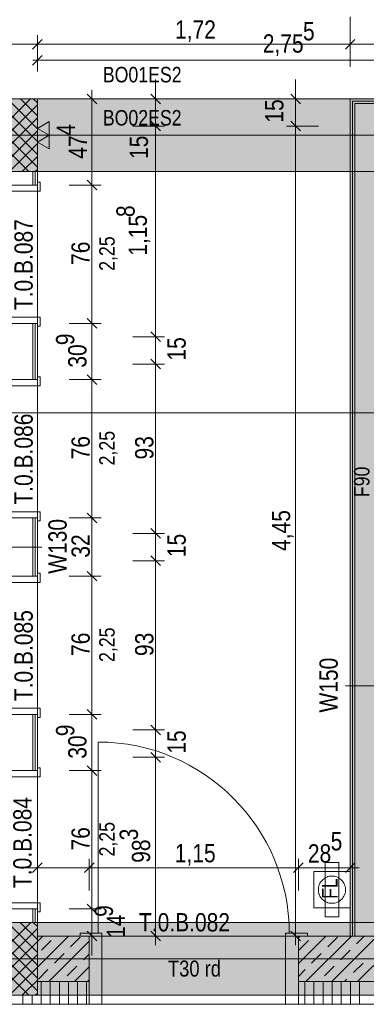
# Model space of a CAD drawing. Extents: x -720 to 300, y 62 to 1162.
# Tile 103 of 256: x -303 to -265, y 770 to 878. Entities that reach past the tile are written whole.
import ezdxf
from ezdxf.lldxf.tags import DXFTag

# ---------------------------------------------------------------- set-up
doc = ezdxf.new("R2010")
doc.units = 0
doc.layers.get('0').update_dxf_attribs({"lineweight": 13})
for name, color, linetype, lineweight, true_color in [('--Bem innen', 9, 'Continuous', 13, 0x808080), ('00 -Bauelemente -Dämmung innen', 7, 'Continuous', 9, 0xff7fe6), ('00 -Bauelemente -Gipskarton', 7, 'Continuous', 9, 0xff7fe6), ('30 -33 Aussenwände- 3 Aussenstützen', 7, 'Continuous', 50, 0x0000dd), ('30 -34 Innenwände- 1 tragend', 7, 'Continuous', 13, 0xdd0806), ('30 -34 Innenwände- 2 nichttragend', 7, 'Continuous', 18, 0xff7fe6), ('30 -34 Innenwände- 4 Türen_Fenster', 7, 'Continuous', 15, 0x9955ff), ('30 -35 Decken- 1 Konstruktion-Träger- Stahlbeton', 7, 'Continuous', 13, 0x33aa00), ('40 -47 Nutzungspez. Anlagen- 4 Feuerlöschanlagen', 7, 'Continuous', 9, 0xff7fff), ('70 -72 Beschriftung- 1 Beschriftung allgemein', 7, 'Continuous', 9, 0xff6633), ('70 -72 Beschriftung- 2 Beschriftung Bauteile', 7, 'Continuous', 9, 0x9999ff), ('70 -76 Bemaßung- 2 Allgemein', 9, 'Continuous', 5, 0x808080), ('iwb_Schraffur_F90_feuerbestaendig', 1, 'Continuous', 13, 0xff0000), ('iwb_Schraffur_Unterzug', 7, 'Continuous', 5, 0xffffcc)]:
    doc.layers.add(name, color=color, linetype=linetype, lineweight=lineweight, true_color=true_color)
for name, color, linetype, lineweight in [('70 -71 Achsen- 1 Gebäudeachsen', 7, 'STRICHPUNKT2-A06G93UB8I', 18), ('70 -73 Bauteildarst.- 2 verdeckt 0.15', 7, 'fein_strichliert-A06G93UC8I', 15), ('70 -75 Raumstempel- 3 Wandstempel', 7, 'Continuous', 50), ('Keine', 7, 'Continuous', 9)]:
    doc.layers.add(name, color=color, linetype=linetype, lineweight=lineweight)
doc.styles.get("Standard").update_dxf_attribs({"font": 'ARIALN.TTF'})
tags = doc.linetypes.add('fein_strichliert-A06G93UC8I', pattern=[4, 1, -2, 1]).pattern_tags.tags
tags[8:9] = [DXFTag(74, 4), DXFTag(75, 0), DXFTag(340, '0'), DXFTag(46, 0.0), DXFTag(50, 0.0), DXFTag(44, 0.0), DXFTag(45, 0.0)]
tags[6:7] = [DXFTag(74, 4), DXFTag(75, 0), DXFTag(340, '0'), DXFTag(46, 0.0), DXFTag(50, 0.0), DXFTag(44, 0.0), DXFTag(45, 0.0)]
tags[4:5] = [DXFTag(74, 4), DXFTag(75, 0), DXFTag(340, '0'), DXFTag(46, 0.0), DXFTag(50, 0.0), DXFTag(44, 0.0), DXFTag(45, 0.0)]
tags = doc.linetypes.add('STRICHPUNKT2-A06G93UB8I', pattern=[12.7, 6.35, -3.175, 0, -3.175]).pattern_tags.tags
tags[10:11] = [DXFTag(74, 4), DXFTag(75, 0), DXFTag(340, '0'), DXFTag(46, 0.0), DXFTag(50, 0.0), DXFTag(44, 0.0), DXFTag(45, 0.0)]
tags[8:9] = [DXFTag(74, 4), DXFTag(75, 0), DXFTag(340, '0'), DXFTag(46, 0.0), DXFTag(50, 0.0), DXFTag(44, 0.0), DXFTag(45, 0.0)]
tags[6:7] = [DXFTag(74, 4), DXFTag(75, 0), DXFTag(340, '0'), DXFTag(46, 0.0), DXFTag(50, 0.0), DXFTag(44, 0.0), DXFTag(45, 0.0)]
tags[4:5] = [DXFTag(74, 4), DXFTag(75, 0), DXFTag(340, '0'), DXFTag(46, 0.0), DXFTag(50, 0.0), DXFTag(44, 0.0), DXFTag(45, 0.0)]

# ---------------------------------------------------------------- blocks, each defined once
blk = doc.blocks.new('Referenz-A06G93UD8I')
at = {"layer": '00 -Bauelemente -Dämmung innen', "color": 0, "linetype": 'Continuous', "lineweight": -2, "ltscale": 0.13}
for p, q in [((-265.95, 777.41), (-265.95, 868.91)), ((-156.85, 868.91), (-265.95, 868.91)), ((-301.35, 859.94), (-301.35, 861.41)), ((-301.35, 838.56), (-301.35, 844.74)), ((-301.35, 816.96), (-301.35, 823.36)), ((-301.35, 795.59), (-301.35, 801.76)), ((-301.35, 778.91), (-301.35, 780.39))]:
    blk.add_line(p, q, dxfattribs=at)
at = {"layer": '00 -Bauelemente -Gipskarton', "color": 0, "linetype": 'Continuous', "lineweight": -2, "ltscale": 0.13}
for p, q in [((-156.85, 869.41), (-266.45, 869.41)), ((-266.45, 777.41), (-266.45, 869.41)), ((-266.2, 777.41), (-266.2, 869.16)), ((-156.85, 869.16), (-266.2, 869.16)), ((-156.85, 868.91), (-265.95, 868.91)), ((-265.95, 777.41), (-265.95, 868.91)), ((-301.35, 859.94), (-301.35, 861.41)), ((-301.1, 859.94), (-301.1, 861.41)), ((-300.85, 859.94), (-300.85, 861.41)), ((-301.35, 838.56), (-301.35, 844.74)), ((-301.1, 838.56), (-301.1, 844.74)), ((-300.85, 838.56), (-300.85, 844.74)), ((-301.35, 816.96), (-301.35, 823.36)), ((-301.1, 816.96), (-301.1, 823.36)), ((-300.85, 816.96), (-300.85, 823.36)), ((-301.35, 795.59), (-301.35, 801.76)), ((-301.1, 795.59), (-301.1, 801.76)), ((-300.85, 795.59), (-300.85, 801.76)), ((-301.35, 778.91), (-301.35, 780.39)), ((-301.1, 778.91), (-301.1, 780.39)), ((-300.85, 778.91), (-300.85, 780.39))]:
    blk.add_line(p, q, dxfattribs=at)
at = {"layer": '30 -33 Aussenwände- 3 Aussenstützen', "color": 0, "lineweight": -2}
for p, q in [((-308.85, 862.15), (-301.59, 869.41)), ((-308.38, 869.41), (-300.85, 861.89)), ((-306.97, 869.41), (-300.85, 863.3)), ((-305.55, 869.41), (-300.85, 864.71)), ((-304.14, 869.41), (-300.85, 866.13)), ((-302.72, 869.41), (-300.85, 867.54)), ((-301.31, 869.41), (-300.85, 868.96)), ((-308.85, 868.47), (-301.79, 861.41)), ((-308.18, 861.41), (-300.85, 868.74)), ((-306.76, 861.41), (-300.85, 867.32)), ((-305.35, 861.41), (-300.85, 865.91)), ((-303.93, 861.41), (-300.85, 864.49)), ((-302.52, 861.41), (-300.85, 863.08)), ((-301.11, 861.41), (-300.85, 861.66)), ((-308.85, 771.64), (-301.58, 778.91)), ((-308.85, 777.96), (-301.8, 770.91)), ((-308.39, 778.91), (-300.85, 771.38)), ((-308.17, 770.91), (-300.85, 778.23)), ((-306.98, 778.91), (-300.85, 772.79)), ((-305.56, 778.91), (-300.85, 774.2)), ((-304.15, 778.91), (-300.85, 775.62)), ((-302.73, 778.91), (-300.85, 777.03)), ((-301.32, 778.91), (-300.85, 778.45)), ((-306.75, 770.91), (-300.85, 776.81)), ((-305.34, 770.91), (-300.85, 775.4)), ((-303.92, 770.91), (-300.85, 773.98)), ((-302.51, 770.91), (-300.85, 772.57)), ((-301.1, 770.91), (-300.85, 771.15))]:
    blk.add_line(p, q, dxfattribs=at)
at = {"layer": '30 -33 Aussenwände- 3 Aussenstützen', "color": 0, "linetype": 'Continuous', "lineweight": -2, "ltscale": 0.13}
for p, q in [((-300.85, 869.41), (-308.85, 869.41)), ((-300.85, 861.41), (-300.85, 869.41)), ((-308.85, 861.41), (-300.85, 861.41)), ((-300.85, 778.91), (-308.85, 778.91)), ((-300.85, 770.91), (-300.85, 778.91)), ((-308.85, 770.91), (-300.85, 770.91))]:
    blk.add_line(p, q, dxfattribs=at)
at = {"layer": '30 -34 Innenwände- 1 tragend', "color": 0, "lineweight": -2}
for p, q in [((-300.85, 776.81), (-300.25, 777.41)), ((-300.85, 773.98), (-297.42, 777.41)), ((-300.85, 777.41), (-295.15, 777.41)), ((-300.39, 775.86), (-299.33, 776.92)), ((-299.6, 772.41), (-295.15, 776.85)), ((-297.21, 776.21), (-296.15, 777.28)), ((-295.15, 772.41), (-295.15, 777.41)), ((-272.15, 777.23), (-271.97, 777.41)), ((-272.15, 774.4), (-269.14, 777.41)), ((-272.15, 772.41), (-272.15, 777.41)), ((-272.15, 777.41), (-271.15, 777.41)), ((-272.15, 777.41), (-220.8, 777.41)), ((-272.1, 775.86), (-271.04, 776.92)), ((-271.31, 772.41), (-266.31, 777.41)), ((-268.92, 776.21), (-267.86, 777.28)), ((-268.48, 772.41), (-263.48, 777.41)), ((-265.74, 776.57), (-264.9, 777.41)), ((-265.65, 772.41), (-260.65, 777.41)), ((-267.51, 774.8), (-266.45, 775.86)), ((-298.97, 774.45), (-297.91, 775.51)), ((-295.79, 774.8), (-295.15, 775.44)), ((-270.69, 774.45), (-269.63, 775.51)), ((-300.74, 772.68), (-299.68, 773.74)), ((-297.56, 773.03), (-296.5, 774.09)), ((-296.77, 772.41), (-295.15, 774.03)), ((-272.15, 772.98), (-271.4, 773.74)), ((-269.28, 773.03), (-268.22, 774.09)), ((-266.09, 773.39), (-265.03, 774.45)), ((-295.35, 772.41), (-295.15, 772.61)), ((-267.07, 772.41), (-266.8, 772.68)), ((-300.85, 772.41), (-295.15, 772.41)), ((-272.15, 772.41), (-220.8, 772.41))]:
    blk.add_line(p, q, dxfattribs=at)
at = {"layer": '30 -34 Innenwände- 1 tragend', "color": 0, "linetype": 'Continuous', "lineweight": -2, "ltscale": 0.13}
for p, q in [((-300.85, 777.41), (-295.15, 777.41)), ((-300.85, 777.41), (-300.85, 770.91)), ((-272.15, 777.41), (-266.45, 777.41)), ((-300.85, 769.91), (-295.15, 769.91)), ((-272.15, 769.91), (-220.8, 769.91))]:
    blk.add_line(p, q, dxfattribs=at)
at = {"layer": '30 -34 Innenwände- 2 nichttragend', "color": 0, "linetype": 'Continuous', "lineweight": -2, "ltscale": 0.13}
for p, q in [((-266.45, 777.41), (-266.45, 869.41)), ((-156.85, 869.41), (-266.45, 869.41)), ((-300.85, 861.41), (-303.85, 861.41)), ((-300.85, 859.94), (-300.85, 861.41)), ((-300.85, 859.94), (-300.85, 860.26)), ((-300.85, 838.56), (-300.85, 844.74)), ((-300.85, 844.74), (-300.85, 844.42)), ((-300.85, 838.56), (-300.85, 838.88)), ((-300.85, 816.96), (-300.85, 823.36)), ((-300.85, 823.36), (-300.85, 823.04)), ((-300.85, 816.96), (-300.85, 817.28)), ((-300.85, 801.76), (-300.85, 801.44)), ((-300.85, 795.59), (-300.85, 801.76)), ((-300.85, 795.59), (-300.85, 795.91)), ((-300.85, 778.91), (-300.85, 780.39)), ((-300.85, 780.39), (-300.85, 780.07)), ((-300.85, 778.91), (-303.85, 778.91)), ((-300.85, 770.91), (-308.85, 770.91)), ((-300.85, 769.91), (-308.85, 769.91))]:
    blk.add_line(p, q, dxfattribs=at)
at = {"layer": '30 -34 Innenwände- 2 nichttragend', "color": 0, "lineweight": -2}
for p, q in [((-295.15, 777.41), (-296.15, 777.41)), ((-300.85, 772.41), (-295.15, 772.41)), ((-300.43, 769.91), (-300.43, 772.41)), ((-299.43, 769.91), (-299.43, 772.41)), ((-298.43, 769.91), (-298.43, 772.41)), ((-297.43, 769.91), (-297.43, 772.41)), ((-296.43, 769.91), (-296.43, 772.41)), ((-295.43, 769.91), (-295.43, 772.41)), ((-295.15, 769.91), (-295.15, 772.41)), ((-272.15, 769.91), (-272.15, 772.41)), ((-272.15, 772.41), (-220.8, 772.41)), ((-271.43, 769.91), (-271.43, 772.41)), ((-270.43, 769.91), (-270.43, 772.41)), ((-269.43, 769.91), (-269.43, 772.41)), ((-268.43, 769.91), (-268.43, 772.41)), ((-267.43, 769.91), (-267.43, 772.41)), ((-266.43, 769.91), (-266.43, 772.41)), ((-265.43, 769.91), (-265.43, 772.41)), ((-300.85, 770.91), (-308.85, 770.91)), ((-302.43, 770.91), (-302.43, 769.91)), ((-301.43, 770.91), (-301.43, 769.91)), ((-300.85, 769.91), (-308.85, 769.91)), ((-300.85, 769.91), (-295.15, 769.91)), ((-272.15, 769.91), (-220.8, 769.91))]:
    blk.add_line(p, q, dxfattribs=at)
at = {"layer": '30 -34 Innenwände- 4 Türen_Fenster', "color": 0, "linetype": 'Continuous', "lineweight": -2, "ltscale": 0.13}
for p, q in [((-300.85, 860.26), (-300.55, 860.26)), ((-300.85, 859.94), (-300.85, 860.26)), ((-300.55, 860.26), (-300.55, 859.26)), ((-300.55, 859.26), (-304.15, 859.26)), ((-303.85, 859.94), (-300.85, 859.94)), ((-300.55, 845.42), (-304.15, 845.42)), ((-300.55, 844.42), (-300.55, 845.42)), ((-303.85, 844.74), (-300.85, 844.74)), ((-300.85, 844.74), (-300.85, 844.42)), ((-300.85, 844.42), (-300.55, 844.42)), ((-303.85, 838.56), (-300.85, 838.56)), ((-300.85, 838.88), (-300.55, 838.88)), ((-300.85, 838.56), (-300.85, 838.88)), ((-300.55, 838.88), (-300.55, 837.88)), ((-300.55, 837.88), (-304.15, 837.88)), ((-300.55, 824.04), (-304.15, 824.04)), ((-300.55, 823.04), (-300.55, 824.04)), ((-303.85, 823.36), (-300.85, 823.36)), ((-300.85, 823.36), (-300.85, 823.04)), ((-300.85, 823.04), (-300.55, 823.04)), ((-303.85, 816.96), (-300.85, 816.96)), ((-300.85, 817.28), (-300.55, 817.28)), ((-300.85, 816.96), (-300.85, 817.28)), ((-300.55, 817.28), (-300.55, 816.28)), ((-300.55, 816.28), (-304.15, 816.28)), ((-300.55, 802.44), (-304.15, 802.44)), ((-303.85, 801.76), (-300.85, 801.76)), ((-300.85, 801.76), (-300.85, 801.44)), ((-300.55, 801.44), (-300.55, 802.44)), ((-300.85, 801.44), (-300.55, 801.44)), ((-303.85, 795.59), (-300.85, 795.59)), ((-300.85, 795.91), (-300.55, 795.91)), ((-300.85, 795.59), (-300.85, 795.91)), ((-300.55, 795.91), (-300.55, 794.91)), ((-300.55, 794.91), (-304.15, 794.91)), ((-300.55, 781.07), (-304.15, 781.07)), ((-303.85, 780.39), (-300.85, 780.39)), ((-300.85, 780.39), (-300.85, 780.07)), ((-300.55, 780.07), (-300.55, 781.07)), ((-300.85, 780.07), (-300.55, 780.07)), ((-294.15, 777.73), (-296.15, 777.73)), ((-296.15, 777.73), (-296.15, 777.41)), ((-296.15, 777.41), (-295.15, 777.41)), ((-295.15, 777.41), (-295.15, 769.91)), ((-293.75, 777.73), (-294.15, 777.73)), ((-293.75, 769.91), (-293.75, 777.73)), ((-273.55, 769.91), (-273.55, 777.73)), ((-273.55, 777.73), (-273.15, 777.73)), ((-273.15, 777.73), (-271.15, 777.73)), ((-271.15, 777.41), (-272.15, 777.41)), ((-272.15, 777.41), (-272.15, 769.91)), ((-271.15, 777.73), (-271.15, 777.41)), ((-295.15, 769.91), (-293.75, 769.91)), ((-272.15, 769.91), (-273.55, 769.91))]:
    blk.add_line(p, q, dxfattribs=at)
at = {"layer": '30 -34 Innenwände- 4 Türen_Fenster', "color": 0, "linetype": 'fein_strichliert-A06G93UC8I', "lineweight": -2, "ltscale": 0.13}
for p, q in [((-300.85, 844.74), (-300.85, 859.94)), ((-300.85, 823.36), (-300.85, 838.56)), ((-300.85, 801.76), (-300.85, 816.96)), ((-294.15, 777.73), (-294.15, 798.73)), ((-300.85, 780.39), (-300.85, 795.59)), ((-295.15, 777.41), (-272.15, 777.41)), ((-295.15, 769.91), (-272.15, 769.91))]:
    blk.add_line(p, q, dxfattribs=at)
blk.add_ellipse((-294.15, 777.73), major_axis=(21, 0), ratio=1, start_param=0, end_param=1.570796, dxfattribs=at)
at = {"layer": '30 -35 Decken- 1 Konstruktion-Träger- Stahlbeton', "color": 0, "linetype": 'fein_strichliert-A06G93UC8I', "lineweight": -2, "ltscale": 0.13}
for p, q in [((-611.35, 869.41), (76.46, 869.41)), ((-611.35, 861.41), (76.46, 861.41)), ((-604.85, 778.91), (76.46, 778.91)), ((-604.85, 770.91), (76.46, 770.91))]:
    blk.add_line(p, q, dxfattribs=at)
at = {"layer": '40 -47 Nutzungspez. Anlagen- 4 Feuerlöschanlagen', "color": 0, "linetype": 'Continuous', "lineweight": -2, "ltscale": 0.13}
for p, q in [((-269.2, 779.51), (-269.2, 785.51)), ((-269.2, 785.51), (-267.7, 785.51)), ((-267.7, 785.51), (-267.7, 779.51)), ((-270.45, 780.51), (-270.45, 784.51)), ((-270.45, 784.51), (-266.45, 784.51)), ((-266.45, 784.51), (-266.45, 780.51)), ((-269.7, 783.34), (-269.61, 783.46)), ((-269.61, 783.46), (-269.51, 783.57)), ((-269.51, 783.57), (-269.4, 783.66)), ((-269.4, 783.66), (-269.29, 783.75)), ((-269.29, 783.75), (-269.16, 783.83)), ((-269.16, 783.83), (-269.03, 783.89)), ((-269.03, 783.89), (-268.89, 783.94)), ((-268.89, 783.94), (-268.75, 783.98)), ((-268.75, 783.98), (-268.6, 784)), ((-268.6, 784), (-268.45, 784.01)), ((-268.45, 784.01), (-268.31, 784)), ((-268.31, 784), (-268.16, 783.98)), ((-268.16, 783.98), (-268.02, 783.94)), ((-268.02, 783.94), (-267.88, 783.89)), ((-267.88, 783.89), (-267.75, 783.83)), ((-267.75, 783.83), (-267.62, 783.75)), ((-267.62, 783.75), (-267.5, 783.66)), ((-267.5, 783.66), (-267.39, 783.57)), ((-267.39, 783.57), (-267.29, 783.46)), ((-267.29, 783.46), (-267.21, 783.34)), ((-269.95, 782.65), (-269.92, 782.8)), ((-269.95, 782.51), (-269.95, 782.65)), ((-269.95, 782.36), (-269.95, 782.51)), ((-269.92, 782.21), (-269.95, 782.36)), ((-269.92, 782.8), (-269.89, 782.94)), ((-269.89, 782.94), (-269.84, 783.08)), ((-269.84, 783.08), (-269.78, 783.21)), ((-269.78, 783.21), (-269.7, 783.34)), ((-267.21, 783.34), (-267.13, 783.21)), ((-267.13, 783.21), (-267.07, 783.08)), ((-267.07, 783.08), (-267.02, 782.94)), ((-267.02, 782.94), (-266.98, 782.8)), ((-266.98, 782.8), (-266.96, 782.65)), ((-266.96, 782.36), (-266.98, 782.21)), ((-266.96, 782.65), (-266.95, 782.51)), ((-266.95, 782.51), (-266.96, 782.36)), ((-269.89, 782.07), (-269.92, 782.21)), ((-269.84, 781.93), (-269.89, 782.07)), ((-269.78, 781.8), (-269.84, 781.93)), ((-269.7, 781.67), (-269.78, 781.8)), ((-269.61, 781.55), (-269.7, 781.67)), ((-269.51, 781.44), (-269.61, 781.55)), ((-269.4, 781.35), (-269.51, 781.44)), ((-269.29, 781.26), (-269.4, 781.35)), ((-269.16, 781.18), (-269.29, 781.26)), ((-269.03, 781.12), (-269.16, 781.18)), ((-267.75, 781.18), (-267.88, 781.12)), ((-267.62, 781.26), (-267.75, 781.18)), ((-267.5, 781.35), (-267.62, 781.26)), ((-267.39, 781.44), (-267.5, 781.35)), ((-267.29, 781.55), (-267.39, 781.44)), ((-267.21, 781.67), (-267.29, 781.55)), ((-267.13, 781.8), (-267.21, 781.67)), ((-267.07, 781.93), (-267.13, 781.8)), ((-267.02, 782.07), (-267.07, 781.93)), ((-266.98, 782.21), (-267.02, 782.07)), ((-266.45, 780.51), (-270.45, 780.51)), ((-268.89, 781.07), (-269.03, 781.12)), ((-268.75, 781.03), (-268.89, 781.07)), ((-268.6, 781.01), (-268.75, 781.03)), ((-268.45, 781.01), (-268.6, 781.01)), ((-268.31, 781.01), (-268.45, 781.01)), ((-268.16, 781.03), (-268.31, 781.01)), ((-268.02, 781.07), (-268.16, 781.03)), ((-267.88, 781.12), (-268.02, 781.07)), ((-267.7, 779.51), (-269.2, 779.51))]:
    blk.add_line(p, q, dxfattribs=at)
at = {"layer": '70 -71 Achsen- 1 Gebäudeachsen', "color": 0, "linetype": 'STRICHPUNKT2-A06G93UB8I', "lineweight": -2, "ltscale": 0.13}
for p, q in [((-682.36, 865.41), (76.46, 865.41)), ((-682.36, 834.91), (76.46, 834.91)), ((-682.36, 774.91), (76.46, 774.91))]:
    blk.add_line(p, q, dxfattribs=at)
at = {"layer": '70 -72 Beschriftung- 2 Beschriftung Bauteile', "color": 0, "lineweight": -2}
for p, q in [((-300.85, 866.16), (-299.55, 866.91)), ((-299.55, 866.91), (-299.55, 865.41)), ((-299.55, 865.41), (-300.85, 866.16)), ((-300.85, 864.66), (-299.55, 865.41)), ((-299.55, 863.91), (-300.85, 864.66)), ((-299.55, 865.41), (-299.55, 863.91))]:
    blk.add_line(p, q, dxfattribs=at)
for points in [[(-299.55, 865.41), (-300.85, 866.16), (-299.55, 866.91)], [(-299.55, 863.91), (-300.85, 864.66), (-299.55, 865.41)]]:
    blk.add_solid(points, dxfattribs=at)
at = {"layer": '70 -73 Bauteildarst.- 2 verdeckt 0.15', "color": 0, "linetype": 'fein_strichliert-A06G93UC8I', "lineweight": -2, "ltscale": 0.13}
blk.add_line((-266.45, 869.41), (-300.85, 869.41), dxfattribs=at)
at = {"layer": '70 -75 Raumstempel- 3 Wandstempel', "color": 0, "linetype": 'Continuous', "lineweight": -2, "ltscale": 0.13}
for p, q in [((-300.35, 820.16), (-304.35, 820.16)), ((-266.95, 804.91), (-262.95, 804.91))]:
    blk.add_line(p, q, dxfattribs=at)
at = {"layer": '70 -76 Bemaßung- 2 Allgemein', "color": 0, "linetype": 'Continuous', "lineweight": -2, "ltscale": 0.13}
for p, q in [((-266.45, 878.41), (-266.45, 876.41)), ((-300.85, 872.91), (-300.85, 876.41)), ((-300.85, 872.91), (-300.85, 876.41)), ((-266.45, 872.91), (-266.45, 876.41)), ((-301.91, 875.41), (-550.69, 875.41)), ((-299.85, 875.41), (-301.91, 875.41)), ((-301.85, 875.41), (-299.79, 875.41)), ((-300.32, 875.94), (-301.38, 874.88)), ((-301.38, 874.88), (-300.32, 875.94)), ((-267.51, 875.41), (-299.79, 875.41)), ((-265.45, 875.41), (-267.51, 875.41)), ((-267.45, 875.41), (-265.39, 875.41)), ((-266.98, 874.88), (-265.92, 875.94)), ((-265.92, 875.94), (-266.98, 874.88)), ((2.09, 875.41), (-265.39, 875.41)), ((-300.85, 872.41), (-300.85, 874.65)), ((-301.38, 873.12), (-300.32, 874.18)), ((-301.35, 873.65), (-299.79, 873.65)), ((-246.81, 873.65), (-299.79, 873.65)), ((-287.85, 870.47), (-287.85, 871.53)), ((-272.45, 870.47), (-272.45, 871.53)), ((-295.38, 869.94), (-294.32, 868.88)), ((-294.85, 870.41), (-294.85, 868.35)), ((-287.32, 868.88), (-288.38, 869.94)), ((-287.85, 868.41), (-287.85, 870.47)), ((-271.92, 868.88), (-272.98, 869.94)), ((-272.45, 868.41), (-272.45, 870.47)), ((-297.35, 869.41), (-293.85, 869.41)), ((-290.35, 869.41), (-286.85, 869.41)), ((-287.85, 866.41), (-287.85, 869.41)), ((-269.95, 869.41), (-273.45, 869.41)), ((-272.45, 866.41), (-272.45, 869.41)), ((-294.85, 861), (-294.85, 868.35)), ((-288.38, 866.94), (-287.32, 865.88)), ((-288.38, 866.94), (-287.32, 865.88)), ((-287.85, 867.41), (-287.85, 865.35)), ((-287.85, 867.41), (-287.85, 865.35)), ((-272.98, 866.94), (-271.92, 865.88)), ((-272.98, 866.94), (-271.92, 865.88)), ((-272.45, 867.41), (-272.45, 865.35)), ((-272.45, 867.41), (-272.45, 865.35)), ((-290.35, 866.41), (-286.85, 866.41)), ((-290.35, 866.41), (-286.85, 866.41)), ((-269.95, 866.41), (-273.45, 866.41)), ((-269.95, 866.41), (-273.45, 866.41)), ((-287.85, 844.32), (-287.85, 865.35)), ((-287.85, 865.35), (-287.85, 864.29)), ((-272.45, 778.47), (-272.45, 865.35)), ((-272.45, 865.35), (-272.45, 864.29)), ((-294.32, 859.41), (-295.38, 860.47)), ((-295.38, 860.47), (-294.32, 859.41)), ((-294.85, 858.94), (-294.85, 861)), ((-294.85, 860.94), (-294.85, 858.88)), ((-297.35, 859.94), (-293.85, 859.94)), ((-297.35, 859.94), (-293.85, 859.94)), ((-294.85, 845.8), (-294.85, 858.88)), ((-294.32, 844.21), (-295.38, 845.27)), ((-295.38, 845.27), (-294.32, 844.21)), ((-294.85, 843.74), (-294.85, 845.8)), ((-294.85, 845.74), (-294.85, 843.68)), ((-287.85, 844.32), (-287.85, 845.38)), ((-297.35, 844.74), (-293.85, 844.74)), ((-297.35, 844.74), (-293.85, 844.74)), ((-287.85, 842.26), (-287.85, 844.32)), ((-287.85, 842.26), (-287.85, 844.32)), ((-294.85, 839.62), (-294.85, 843.68)), ((-290.35, 843.26), (-286.85, 843.26)), ((-290.35, 843.26), (-286.85, 843.26)), ((-287.32, 842.73), (-288.38, 843.79)), ((-287.32, 842.73), (-288.38, 843.79)), ((-287.85, 840.26), (-287.85, 843.26)), ((-288.38, 840.79), (-287.32, 839.73)), ((-288.38, 840.79), (-287.32, 839.73)), ((-287.85, 841.26), (-287.85, 839.2)), ((-287.85, 841.26), (-287.85, 839.2)), ((-294.85, 837.56), (-294.85, 839.62)), ((-290.35, 840.26), (-286.85, 840.26)), ((-290.35, 840.26), (-286.85, 840.26)), ((-297.35, 838.56), (-293.85, 838.56)), ((-297.35, 838.56), (-293.85, 838.56)), ((-294.32, 838.03), (-295.38, 839.09)), ((-295.38, 839.09), (-294.32, 838.03)), ((-294.85, 839.56), (-294.85, 837.5)), ((-287.85, 822.72), (-287.85, 839.2)), ((-287.85, 839.2), (-287.85, 838.14)), ((-294.85, 824.42), (-294.85, 837.5)), ((-295.38, 823.89), (-294.32, 822.83)), ((-294.32, 822.83), (-295.38, 823.89)), ((-294.85, 822.36), (-294.85, 824.42)), ((-294.85, 824.36), (-294.85, 822.3)), ((-287.85, 822.72), (-287.85, 823.78)), ((-297.35, 823.36), (-293.85, 823.36)), ((-297.35, 823.36), (-293.85, 823.36)), ((-294.85, 818.02), (-294.85, 822.3)), ((-287.85, 820.66), (-287.85, 822.72)), ((-287.85, 820.66), (-287.85, 822.72)), ((-290.35, 821.66), (-286.85, 821.66)), ((-290.35, 821.66), (-286.85, 821.66)), ((-287.32, 821.13), (-288.38, 822.19)), ((-287.32, 821.13), (-288.38, 822.19)), ((-287.85, 818.66), (-287.85, 821.66)), ((-288.38, 819.19), (-287.32, 818.13)), ((-288.38, 819.19), (-287.32, 818.13)), ((-287.85, 819.66), (-287.85, 817.6)), ((-287.85, 819.66), (-287.85, 817.6)), ((-294.85, 815.96), (-294.85, 818.02)), ((-294.85, 817.96), (-294.85, 815.9)), ((-290.35, 818.66), (-286.85, 818.66)), ((-290.35, 818.66), (-286.85, 818.66)), ((-297.35, 816.96), (-293.85, 816.96)), ((-297.35, 816.96), (-293.85, 816.96)), ((-295.38, 817.49), (-294.32, 816.43)), ((-294.32, 816.43), (-295.38, 817.49)), ((-287.85, 801.12), (-287.85, 817.6)), ((-287.85, 817.6), (-287.85, 816.54)), ((-294.85, 802.82), (-294.85, 815.9)), ((-294.85, 800.76), (-294.85, 802.82)), ((-297.35, 801.76), (-293.85, 801.76)), ((-297.35, 801.76), (-293.85, 801.76)), ((-295.38, 802.29), (-294.32, 801.23)), ((-294.32, 801.23), (-295.38, 802.29)), ((-294.85, 802.76), (-294.85, 800.7)), ((-287.85, 801.12), (-287.85, 802.18)), ((-294.85, 796.65), (-294.85, 800.7)), ((-287.85, 799.06), (-287.85, 801.12)), ((-287.85, 799.06), (-287.85, 801.12)), ((-290.35, 800.06), (-286.85, 800.06)), ((-290.35, 800.06), (-286.85, 800.06)), ((-287.32, 799.53), (-288.38, 800.59)), ((-287.32, 799.53), (-288.38, 800.59)), ((-287.85, 797.06), (-287.85, 800.06)), ((-288.38, 797.59), (-287.32, 796.53)), ((-288.38, 797.59), (-287.32, 796.53)), ((-287.85, 798.06), (-287.85, 796)), ((-287.85, 798.06), (-287.85, 796)), ((-294.85, 794.59), (-294.85, 796.65)), ((-294.85, 796.59), (-294.85, 794.53)), ((-290.35, 797.06), (-286.85, 797.06)), ((-290.35, 797.06), (-286.85, 797.06)), ((-297.35, 795.59), (-293.85, 795.59)), ((-297.35, 795.59), (-293.85, 795.59)), ((-294.32, 795.06), (-295.38, 796.12)), ((-295.38, 796.12), (-294.32, 795.06)), ((-287.85, 796), (-287.85, 794.94)), ((-287.85, 778.47), (-287.85, 796)), ((-294.85, 781.45), (-294.85, 794.53)), ((-300.85, 782.41), (-300.85, 785.91)), ((-295.15, 782.41), (-295.15, 785.91)), ((-295.15, 782.41), (-295.15, 785.91)), ((-272.15, 782.41), (-272.15, 785.91)), ((-272.15, 782.41), (-272.15, 785.91)), ((-266.45, 782.41), (-266.45, 785.91)), ((-301.91, 784.91), (-302.97, 784.91)), ((-299.85, 784.91), (-301.91, 784.91)), ((-300.32, 785.44), (-301.38, 784.38)), ((-295.15, 784.91), (-300.85, 784.91)), ((-296.15, 784.91), (-294.09, 784.91)), ((-296.15, 784.91), (-294.09, 784.91)), ((-295.68, 784.38), (-294.62, 785.44)), ((-295.68, 784.38), (-294.62, 785.44)), ((-273.21, 784.91), (-294.09, 784.91)), ((-294.09, 784.91), (-293.03, 784.91)), ((-271.15, 784.91), (-273.21, 784.91)), ((-273.15, 784.91), (-271.09, 784.91)), ((-271.62, 785.44), (-272.68, 784.38)), ((-272.68, 784.38), (-271.62, 785.44)), ((-267.51, 784.91), (-271.09, 784.91)), ((-265.45, 784.91), (-267.51, 784.91)), ((-265.92, 785.44), (-266.98, 784.38)), ((-294.85, 781.45), (-294.85, 782.51)), ((-294.85, 779.39), (-294.85, 781.45)), ((-294.85, 779.39), (-294.85, 781.45)), ((-297.35, 780.39), (-293.85, 780.39)), ((-297.35, 780.39), (-293.85, 780.39)), ((-294.32, 779.86), (-295.38, 780.92)), ((-294.32, 779.86), (-295.38, 780.92)), ((-294.85, 777.41), (-294.85, 780.39)), ((-295.38, 777.94), (-294.32, 776.88)), ((-294.85, 778.41), (-294.85, 776.35)), ((-287.32, 776.88), (-288.38, 777.94)), ((-287.85, 776.41), (-287.85, 778.47)), ((-271.92, 776.88), (-272.98, 777.94)), ((-272.45, 776.41), (-272.45, 778.47)), ((-297.35, 777.41), (-293.85, 777.41)), ((-290.35, 777.41), (-286.85, 777.41)), ((-269.95, 777.41), (-273.45, 777.41)), ((-294.85, 776.35), (-294.85, 775.29))]:
    blk.add_line(p, q, dxfattribs=at)
at = {"layer": '--Bem innen', "color": 0, "linetype": 'Continuous', "lineweight": -2, "ltscale": 0.13, "char_height": 1.7, "attachment_point": 1, "rotation": 90}
for insert in [(-294.05, 850.51), (-294.05, 829.13), (-294.05, 807.53), (-294.05, 786.16)]:
    blk.add_mtext('{\\fArial Narrow;2,25}', dxfattribs=dict(at, insert=insert))
at = {"layer": '40 -47 Nutzungspez. Anlagen- 4 Feuerlöschanlagen', "color": 0, "linetype": 'Continuous', "lineweight": -2, "ltscale": 0.13, "insert": (-269.54, 781.49), "char_height": 1.7, "attachment_point": 1, "rotation": 90}
blk.add_mtext('{\\fArial Narrow;FL}', dxfattribs=at)
at = {"layer": '70 -72 Beschriftung- 1 Beschriftung allgemein', "color": 0, "linetype": 'Continuous', "lineweight": -2, "ltscale": 0.13, "char_height": 1.7, "attachment_point": 1}
for s, insert in [('{\\fArial Narrow;BO01ES2}', (-293.65, 872.92)), ('{\\fArial Narrow;BO02ES2}', (-293.65, 868.18))]:
    blk.add_mtext(s, dxfattribs=dict(at, insert=insert))
at = {"layer": '70 -75 Raumstempel- 3 Wandstempel', "color": 0, "linetype": 'Continuous', "lineweight": -2, "ltscale": 0.13, "attachment_point": 1, "rotation": 90}
for s, insert, char_height in [('{\\fArial Narrow;F90}', (-266.03, 825.64), 1.7), ('{\\fArial Narrow;W130}', (-299.64, 817.22), 2.0138), ('{\\fArial Narrow;W150}', (-269.83, 801.97), 2.0138)]:
    blk.add_mtext(s, dxfattribs=dict(at, insert=insert, char_height=char_height))
at = {"layer": '70 -76 Bemaßung- 2 Allgemein', "color": 0, "linetype": 'Continuous', "lineweight": -2, "ltscale": 0.13, "char_height": 2.0138, "attachment_point": 1}
for s, insert in [('{\\fArial Narrow;1,72}', (-285.71, 878.03)), ('{\\fArial Narrow;5}', (-271.64, 877.85)), ('{\\fArial Narrow;2,75}', (-276.06, 876.5)), ('{\\fArial Narrow;5}', (-268.6, 788.84)), ('{\\fArial Narrow;1,15}', (-285.73, 787.53)), ('{\\fArial Narrow;28}', (-271.1, 787.5))]:
    blk.add_mtext(s, dxfattribs=dict(at, insert=insert))
at = {"layer": '70 -76 Bemaßung- 2 Allgemein', "color": 0, "linetype": 'Continuous', "lineweight": -2, "ltscale": 0.13, "char_height": 2.0138, "attachment_point": 1, "rotation": 90}
for s, insert in [('{\\fArial Narrow;15}', (-275.8, 866.8)), ('{\\fArial Narrow;4}', (-298.74, 865.37)), ('{\\fArial Narrow;47}', (-297.4, 862.83)), ('{\\fArial Narrow;15}', (-290.7, 862.8)), ('{\\fArial Narrow;8}', (-292.16, 856.42)), ('{\\fArial Narrow;1,15}', (-290.82, 852.17)), ('{\\fArial Narrow;76}', (-297.1, 851.16)), ('{\\fArial Narrow;9}', (-298.8, 842.34)), ('{\\fArial Narrow;15}', (-286.55, 840.65)), ('{\\fArial Narrow;30}', (-297.46, 839.87)), ('{\\fArial Narrow;76}', (-297.1, 829.79)), ('{\\fArial Narrow;93}', (-290.1, 829.78)), ('{\\fArial Narrow;4,45}', (-275.06, 819.73)), ('{\\fArial Narrow;32}', (-297.1, 818.99)), ('{\\fArial Narrow;15}', (-286.55, 819.05)), ('{\\fArial Narrow;76}', (-297.1, 808.19)), ('{\\fArial Narrow;93}', (-290.1, 808.18)), ('{\\fArial Narrow;9}', (-298.8, 799.37)), ('{\\fArial Narrow;30}', (-297.46, 796.9)), ('{\\fArial Narrow;15}', (-286.55, 797.45)), ('{\\fArial Narrow;76}', (-297.1, 786.81)), ('{\\fArial Narrow;3}', (-291.8, 787.93)), ('{\\fArial Narrow;98}', (-290.46, 785.46)), ('{\\fArial Narrow;9}', (-294.55, 779.52)), ('{\\fArial Narrow;14}', (-293.21, 777.2))]:
    blk.add_mtext(s, dxfattribs=dict(at, insert=insert))
at = {"layer": 'Keine', "color": 0, "linetype": 'Continuous', "lineweight": -2, "ltscale": 0.13, "char_height": 2.0138, "attachment_point": 1, "rotation": 90}
for s, insert in [('{\\fArial Narrow;T.0.B.087}', (-303.37, 846.19)), ('{\\fArial Narrow;T.0.B.086}', (-303.37, 824.82)), ('{\\fArial Narrow;T.0.B.085}', (-303.37, 803.22)), ('{\\fArial Narrow;T.0.B.084}', (-303.5, 782.69))]:
    blk.add_mtext(s, dxfattribs=dict(at, insert=insert))
at = {"layer": 'Keine', "color": 0, "linetype": 'Continuous', "lineweight": -2, "ltscale": 0.13, "attachment_point": 1}
for s, insert, char_height in [('{\\fArial Narrow;T.0.B.082}', (-289.67, 779.93), 2.0138), ('{\\fArial Narrow;T30 rd}', (-286.49, 774.72), 1.7621)]:
    blk.add_mtext(s, dxfattribs=dict(at, insert=insert, char_height=char_height))
blk = doc.blocks.new('Referenz-A06G93UF8I')
at = {"layer": 'iwb_Schraffur_F90_feuerbestaendig', "linetype": 'Continuous', "ltscale": 0.13}
for points in [[(-566.8, 777.41), (-551.68, 777.41), (-551.68, 869.41), (-347.35, 869.41), (-347.35, 777.41), (-295.15, 777.41), (-295.15, 772.41), (-350.35, 772.41), (-350.35, 866.41), (-548.68, 866.41), (-548.68, 772.41), (-566.8, 772.41)], [(-266.5, 869.41), (3.15, 869.41), (3.15, 777.41), (8.85, 777.41), (8.85, 772.41), (0.15, 772.41), (0.15, 866.41), (-263.5, 866.41), (-263.5, 772.41), (-272.15, 772.41), (-272.15, 777.41), (-266.5, 777.41)]]:
    blk.add_hatch(color=256, dxfattribs=at).paths.add_polyline_path(points)
at = {"layer": 'iwb_Schraffur_Unterzug', "linetype": 'Continuous', "ltscale": 0.13}
for points in [[(-606.35, 865.41), (-606.35, 869.41), (76.46, 869.41)], [(-606.35, 865.41), (76.46, 869.41), (76.46, 867.66)], [(-606.35, 865.41), (76.46, 867.66), (76.46, 863.17)], [(-606.35, 865.41), (76.46, 863.17), (76.46, 861.41)], [(-606.35, 865.41), (76.46, 861.41), (-606.35, 861.41)], [(-682.36, 778.91), (76.46, 778.91), (76.46, 776.04)], [(-682.36, 778.91), (76.46, 776.04), (-682.36, 775.17)], [(-682.36, 775.17), (76.46, 776.04), (76.46, 773.78)], [(-682.36, 775.17), (76.46, 773.78), (-682.36, 774.65)], [(-682.36, 774.65), (76.46, 773.78), (76.46, 770.91)], [(-682.36, 774.65), (76.46, 770.91), (-682.36, 770.91)]]:
    blk.add_solid(points, dxfattribs=at)

msp = doc.modelspace()

# ---------------------------------------------------------------- block references
at = {"color": 8, "lineweight": 13, "ltscale": 0.13, "true_color": 0x808080}
msp.add_blockref('Referenz-A06G93UD8I', (0, 0), dxfattribs=at)
at = {"color": 8, "lineweight": 25, "ltscale": 0.25, "true_color": 0x808080}
msp.add_blockref('Referenz-A06G93UF8I', (0, 0), dxfattribs=at)

doc.saveas('drawing.dxf')
